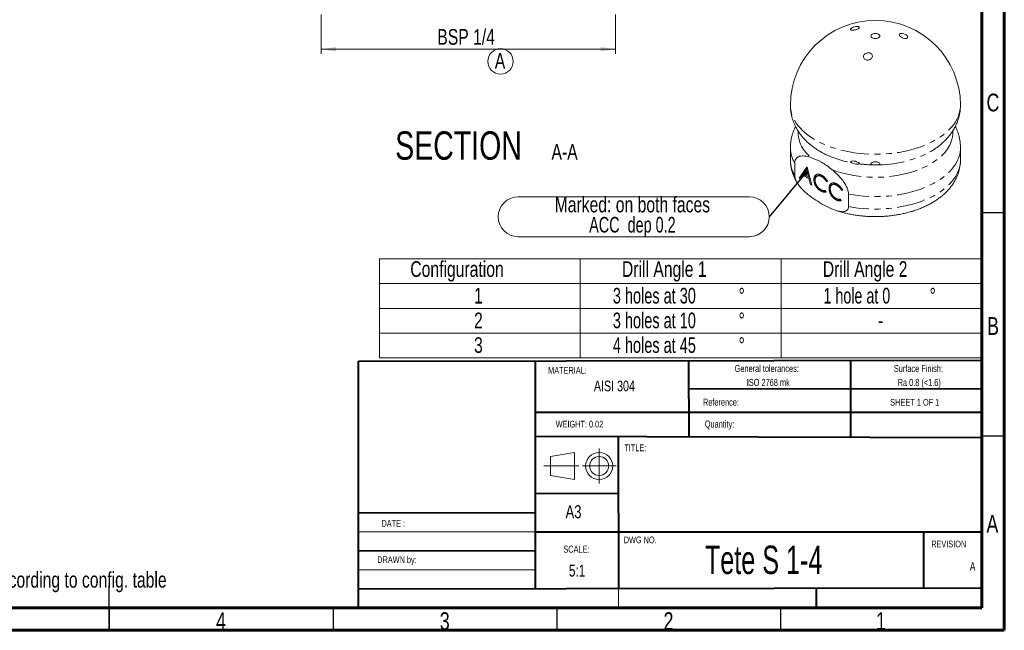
# Model space of a CAD drawing. Header units: millimetres. Extents: x 15 to 415, y 5 to 292.
# Tile 5 of 6: x 195 to 415, y 5 to 142. Entities that reach past the tile are written whole.
import ezdxf

# ---------------------------------------------------------------- set-up
doc = ezdxf.new("R2010")
doc.units = ezdxf.units.MM
doc.header["$PDSIZE"] = -1
doc.linetypes.add('CENTERX2', pattern=[20.32, 12.7, -2.54, 2.54, -2.54])
doc.linetypes.add('PHANTOM', pattern=[12.7, 6.35, -1.27, 1.27, -1.27, 1.27, -1.27])
doc.styles.add('SLDTEXTSTYLE0', font='TXT', dxfattribs={"width": 0.75})
doc.styles.add('SLDTEXTSTYLE1', font='TXT', dxfattribs={"width": 0.6875})
doc.styles.add('SLDTEXTSTYLE2', font='TXT', dxfattribs={"width": 0.662197})
doc.styles.add('SLDTEXTSTYLE3', font='TXT', dxfattribs={"width": 0.692308})
doc.styles.add('SLDTEXTSTYLE4', font='TXT', dxfattribs={"width": 0.681818})
doc.dimstyles.new('SLDDIMSTYLE8', dxfattribs={"dimtxt": 0.18, "dimasz": 1.016, "dimexe": 0, "dimexo": 0.0625, "dimgap": 0, "dimtad": 0, "dimtih": 1, "dimtoh": 1, "dimdec": 0, "dimrnd": 1e-09, "dimzin": 0, "dimdsep": 46, "dimtxsty": 'Standard', "dimblk1": 'DOT', "dimblk2": 'DOT', "dimsah": 1, "dimcen": 0.09, "dimadec": 0, "dimazin": 0, "dimtfac": 1.016, "dimtdec": 0, "dimtofl": 0, "dimtmove": 0, "dimatfit": 3, "dimldrblk": 'DOT', "dimfxl": 0, "dimfrac": 2, "dimtolj": 1, "dimtzin": 0, "dimarcsym": 0})
doc.dimstyles.new('SLDDIMSTYLE9', dxfattribs={"dimtxt": 3.5, "dimasz": 3.302, "dimexe": 0, "dimexo": 0.0625, "dimgap": 0.875, "dimtad": 1, "dimdec": 6, "dimlfac": 0.2, "dimrnd": 1e-09, "dimzin": 12, "dimdsep": 46, "dimtxsty": 'SLDTEXTSTYLE0', "dimsah": 1, "dimcen": 0.09, "dimadec": 0, "dimazin": 3, "dimtfac": 1, "dimtofl": 0, "dimtmove": 0, "dimatfit": 3, "dimfxl": 0, "dimfrac": 2, "dimtolj": 1, "dimtzin": 12, "dimarcsym": 0})

# ---------------------------------------------------------------- blocks, each defined once
blk = doc.blocks.new('SW_NOTE_0')
at = {"color": 0, "linetype": 'Continuous', "lineweight": 0, "char_height": 3.5, "attachment_point": 1, "style": 'SLDTEXTSTYLE0'}
for s, insert in [('Note:', (0, 4.51)), ('* Holes will drilled according to config. table', (0, -0.01))]:
    blk.add_mtext(s, dxfattribs=dict(at, insert=insert))
blk = doc.blocks.new('SW_NOTE_1')
at = {"color": 0, "linetype": 'Continuous', "lineweight": 0, "attachment_point": 2, "style": 'SLDTEXTSTYLE0'}
for s, insert, char_height in [('SCALE:', (3.4, 2.05), 1.587), ('5:1', (3.55, -2.23), 2.646)]:
    blk.add_mtext(s, dxfattribs=dict(at, insert=insert, char_height=char_height))
blk = doc.blocks.new('SW_NOTE_2')
at = {"color": 0, "linetype": 'Continuous', "lineweight": 0, "char_height": 1.5875, "attachment_point": 2, "style": 'SLDTEXTSTYLE0'}
for s, insert in [('Surface Finish:', (7.07, 2.05)), ('Ra 0.8 (<1.6)', (7.26, -1.07))]:
    blk.add_mtext(s, dxfattribs=dict(at, insert=insert))
blk = doc.blocks.new('SW_NOTE_3')
at = {"color": 0, "linetype": 'Continuous', "lineweight": 0, "char_height": 1.5875, "attachment_point": 2, "style": 'SLDTEXTSTYLE0'}
for s, insert in [('General tolerances:', (10.1, 2.05)), ('ISO 2768 mk', (10.44, -1.07))]:
    blk.add_mtext(s, dxfattribs=dict(at, insert=insert))
blk = doc.blocks.new('SW_TABLEANNOTATION_0')
at = {"color": 0, "linetype": 'Continuous', "lineweight": 0}
for p, q in [((0, 0), (0, -22.1)), ((134.64, 0), (0, 0)), ((44.88, 0), (44.88, -22.1)), ((89.76, 0), (89.76, -22.1)), ((134.64, -22.1), (134.64, 0)), ((0, -5.53), (134.64, -5.53)), ((0, -11.05), (134.64, -11.05)), ((0, -16.58), (134.64, -16.58)), ((0, -22.1), (134.64, -22.1))]:
    blk.add_line(p, q, dxfattribs=at)
at = {"color": 0, "linetype": 'Continuous', "lineweight": 0, "char_height": 3.5, "attachment_point": 1}
for s, insert, style in [('Configuration', (6.9, -0.51), 'SLDTEXTSTYLE0'), ('Drill Angle 1', (54.19, -0.51), 'SLDTEXTSTYLE0'), ('Drill Angle 2', (99.07, -0.51), 'SLDTEXTSTYLE0'), ('1', (21.15, -6.47), 'SLDTEXTSTYLE0'), ('3 holes at 30', (52.16, -6.47), 'SLDTEXTSTYLE3'), ('%%d', (80.25, -6.47), 'SLDTEXTSTYLE0'), ('1 hole at 0', (99.24, -6.47), 'SLDTEXTSTYLE4'), ('%%d', (122.93, -6.47), 'SLDTEXTSTYLE0'), ('2', (21.15, -12), 'SLDTEXTSTYLE0'), ('3 holes at 10', (52.16, -12), 'SLDTEXTSTYLE3'), ('%%d', (80.25, -12), 'SLDTEXTSTYLE0'), ('-', (111.42, -12), 'SLDTEXTSTYLE0'), ('3', (21.15, -17.52), 'SLDTEXTSTYLE0'), ('4 holes at 45', (52.16, -17.52), 'SLDTEXTSTYLE3'), ('%%d', (80.25, -17.52), 'SLDTEXTSTYLE0')]:
    blk.add_mtext(s, dxfattribs=dict(at, insert=insert, style=style))
blk = doc.blocks.new('SW_NOTE_8')
at = {"color": 0, "linetype": 'Continuous', "lineweight": 0}
for p, q in [((-56.13, 4.45), (-4.45, 4.45)), ((-4.45, -4.45), (-56.13, -4.45))]:
    blk.add_line(p, q, dxfattribs=at)
for centre, start, end in [((-56.13, 0), 90, 270), ((-4.45, 0), 270, 90)]:
    blk.add_arc(centre, 4.45, start, end, dxfattribs=at)
at = {"color": 0, "linetype": 'Continuous', "lineweight": 0, "char_height": 3.5, "attachment_point": 2}
for s, insert, style in [('Marked: on both faces', (-30.6, 4.49), 'SLDTEXTSTYLE0'), ('ACC  dep 0.2', (-30.59, -0.03), 'SLDTEXTSTYLE1')]:
    blk.add_mtext(s, dxfattribs=dict(at, insert=insert, style=style))
blk = doc.blocks.new('_DOT')
at = {"color": 0, "linetype": 'ByBlock', "lineweight": -2}
blk.add_line((-0.5, 0), (-1, 0), dxfattribs=at)
at = {"color": 0, "linetype": 'ByBlock', "const_width": 0.5}
blk.add_lwpolyline([(-0.25, 0, 1), (0.25, 0, 1)], format="xyb", close=True, dxfattribs=at)
blk = doc.blocks.new('_D_15')
at = {"color": 7, "linetype": 'Continuous', "lineweight": 0}
for p, q in [((262.34, 142.76), (262.34, 134)), ((328.12, 142.76), (328.12, 134)), ((328.12, 135), (262.34, 135))]:
    blk.add_line(p, q, dxfattribs=at)
for points in [[(262.34, 135), (265.64, 134.49), (265.64, 135.5)], [(328.12, 135), (324.82, 135.5), (324.82, 134.49)]]:
    blk.add_solid(points, dxfattribs=at)
at = {"color": 7, "linetype": 'Continuous', "lineweight": 0, "insert": (288.29, 139.51), "char_height": 3.5, "attachment_point": 1, "style": 'SLDTEXTSTYLE0'}
blk.add_mtext('BSP 1/4', dxfattribs=at)
blk = doc.blocks.new('SW_NOTE_9')
at = {"color": 0, "linetype": 'Continuous', "lineweight": 0, "attachment_point": 2, "style": 'SLDTEXTSTYLE0'}
for s, insert, char_height in [('SECTION', (17.36, 8.19), 6.35), ('A-A', (41.06, 5.35), 3.5)]:
    blk.add_mtext(s, dxfattribs=dict(at, insert=insert, char_height=char_height))
blk = doc.blocks.new('SW_NOTE_10')
at = {"color": 0, "linetype": 'Continuous', "lineweight": 0}
blk.add_circle((1.7, 2.63), 2.84, dxfattribs=at)
at = {"color": 0, "linetype": 'Continuous', "lineweight": 0, "insert": (1.59, 4.51), "char_height": 3.5, "attachment_point": 2, "style": 'SLDTEXTSTYLE0'}
blk.add_mtext('A', dxfattribs=at)

msp = doc.modelspace()

# ---------------------------------------------------------------- linework, layer by layer
at = {"color": 7, "linetype": 'Continuous', "lineweight": 60}
for p, q in [((415, 292), (415, 5)), ((410, 287), (410, 10)), ((410, 10), (20, 10)), ((415, 5), (15, 5))]:
    msp.add_line(p, q, dxfattribs=at)
at = {"color": 7, "linetype": 'Continuous', "lineweight": 15}
for p, q in [((367.1997656, 112.9899782), (367.1997656, 110.2109236)), ((405.1997646, 110.2109236), (405.1997646, 112.9899782)), ((374.0014288, 112.0273765), (373.9057683, 112.0827127)), ((398.567264, 112.1258243), (398.3703947, 112.0115095)), ((368.1789495, 109.514235), (368.1789495, 106.7351804)), ((369.1419463, 106.1792541), (370.8827106, 108.6310213)), ((369.4247899, 106.3425362), (370.9698305, 108.5186384)), ((370.8593244, 107.9957003), (370.1823275, 107.0411003)), ((371.0702193, 108.1174473), (370.8593244, 107.9957003)), ((371.2526905, 106.4231929), (370.8593244, 107.9957003)), ((370.8827106, 108.6310213), (370.9516695, 108.5912122)), ((370.9516695, 108.5912122), (371.962668, 104.5508862)), ((369.4247899, 106.3425362), (369.1419463, 106.1792541)), ((369.4465653, 106.0034013), (369.1419463, 106.1792541)), ((369.6109077, 106.2350927), (369.4247899, 106.3425362)), ((370.02642, 106.8208881), (369.4465653, 106.0034013)), ((370.2951049, 106.9759966), (370.02642, 106.8208881)), ((371.3438363, 106.0603599), (370.02642, 106.8208881)), ((370.1823275, 107.0411003), (371.2526905, 106.4231929)), ((371.4636881, 106.5449993), (371.2526905, 106.4231929)), ((371.5301573, 106.2793633), (371.2668502, 106.4313673)), ((371.5545232, 106.1819868), (371.3438363, 106.0603599)), ((371.6814354, 104.7132383), (371.3438363, 106.0603599)), ((372.7348203, 105.9896993), (372.4519768, 105.8264172)), ((372.742118, 105.8810079), (372.7348203, 105.9896993)), ((373.4225856, 106.7643991), (373.139742, 106.601117)), ((374.45928, 106.6330837), (374.2095309, 106.4889067)), ((371.8916744, 104.8346067), (371.6814354, 104.7132383)), ((371.962668, 104.5508862), (371.6814354, 104.7132383)), ((373.1651274, 104.3547544), (372.9688692, 104.241457)), ((374.2591133, 103.4631075), (373.9762697, 103.2998254)), ((374.2591133, 103.4631075), (374.1819355, 103.5137509)), ((375.4837727, 105.5095613), (375.3038797, 105.325354)), ((376.1120107, 104.0400887), (375.8291672, 103.8768066)), ((376.1193084, 103.9313974), (376.1120107, 104.0400887)), ((376.799776, 104.8147886), (376.5169325, 104.6515065)), ((377.8364704, 104.6834732), (377.5867214, 104.5392961)), ((378.8609629, 103.5599509), (378.6810699, 103.3757436)), ((375.0106542, 103.4117524), (375.1767554, 103.0423482)), ((376.5423177, 102.405144), (376.3460596, 102.2918466)), ((377.6363035, 101.513497), (377.35346, 101.3502149)), ((377.6363035, 101.513497), (377.5591257, 101.5641404)), ((378.3878444, 101.462142), (378.5539458, 101.0927377)), ((380.1789488, 99.8077282), (380.1789488, 102.5867828))]:
    msp.add_line(p, q, dxfattribs=at)
at = {"color": 7, "linetype": 'Continuous', "lineweight": 30}
for p, q in [((410, 98.5), (415, 98.5)), ((410, 48.5), (415, 48.5)), ((215, 4.999), (215, 15.001)), ((215, 10), (215, 5)), ((265, 10), (265, 5)), ((315, 10), (315, 5)), ((365, 10), (365, 5))]:
    msp.add_line(p, q, dxfattribs=at)
at = {"color": 7, "linetype": 'Continuous', "lineweight": 40}
for p, q in [((270.6583549, 65.2052449), (409.9081122, 65.4367258)), ((270.6583549, 10), (270.6583549, 65.2052449)), ((310.1692937, 65.2674459), (310.1692937, 14.2698236)), ((344.5415345, 48.2618225), (344.5131646, 65.328017)), ((380.7367746, 48.1703448), (380.7081526, 65.3881855)), ((409.9187097, 59.0617346), (344.5237621, 58.9530258)), ((409.9790083, 53.7062512), (310.1692937, 53.7062512)), ((409.9355122, 48.0965497), (310.1692937, 48.3486928)), ((328.7364842, 48.3017672), (328.7930038, 14.3018142)), ((328.7578182, 35.5729759), (310.1692937, 35.5422709)), ((310.1692937, 31.2705015), (270.6583549, 31.2388663)), ((295, 31.25), (295, 31.258356)), ((310.1692937, 27.0202272), (409.7666795, 27.0202272)), ((397, 14.25), (397, 27)), ((310.1692937, 22.7914052), (270.6583549, 22.7273395)), ((409.9928087, 14.4571331), (270.6583549, 14.2269766)), ((373, 10), (373, 14.25))]:
    msp.add_line(p, q, dxfattribs=at)
at = {"color": 7, "linetype": 'Continuous', "lineweight": 0}
for p, q in [((328.7364842, 48.3017672), (328.8000688, 10.0518201)), ((313.5847867, 43.8868054), (318.9356006, 44.7915078)), ((318.9356006, 44.7915078), (318.9356006, 38.7382507)), ((313.5847867, 43.8868054), (313.5847867, 39.6429531)), ((313.5847867, 39.6429531), (318.9356006, 38.7382507)), ((310.1692937, 27.0202272), (270.6583549, 27.0202272)), ((270.6583549, 18.4986307), (310.1692937, 18.4986307)), ((270.6583549, 14.2269766), (409.9928087, 14.4571331))]:
    msp.add_line(p, q, dxfattribs=at)
at = {"color": 7, "linetype": 'CENTERX2', "lineweight": 0}
for p, q in [((324.4687583, 37.8419055), (324.4687583, 45.687853)), ((319.8943985, 41.7648792), (312.1308112, 41.7648792)), ((320.7070026, 41.7648792), (328.2305139, 41.7648792))]:
    msp.add_line(p, q, dxfattribs=at)
at = {"color": 7, "linetype": 'Continuous', "lineweight": 15, "flags": 128}
msp.add_lwpolyline([(386.9068719, 138.3600113), (387.0657905, 138.2404511), (387.1656909, 138.1012203), (387.1997651, 137.9518072), (387.1656909, 137.8023942), (387.0657905, 137.6631634), (386.9068719, 137.5436032), (386.699765, 137.4518614), (386.4585841, 137.3941901), (386.1997651, 137.3745195), (385.940946, 137.3941901), (385.6997651, 137.4518614), (385.4926583, 137.5436032), (385.3337397, 137.6631634), (385.2338392, 137.8023942), (385.1997651, 137.9518072), (385.2338392, 138.1012203), (385.3337397, 138.2404511), (385.4926583, 138.3600113), (385.6997651, 138.4517531), (385.940946, 138.5094244), (386.1997651, 138.5290949), (386.4585841, 138.5094244), (386.699765, 138.4517531), (386.9068719, 138.3600113)], dxfattribs=at)
at = {"color": 1, "linetype": 'PHANTOM', "lineweight": 0, "flags": 128}
for points in [[(405.1997646, 122.4590352), (405.1809928, 121.9715759), (405.0976342, 121.3232954), (404.9478963, 120.6790041), (404.732304, 120.0409649), (404.4516165, 119.4114192), (404.1068184, 118.792579), (403.6991208, 118.1866171), (403.2299562, 117.5956622), (402.7009731, 117.0217897), (402.1140288, 116.4670161), (401.471184, 115.9332898), (400.7746995, 115.4224848), (400.0270188, 114.9363963), (399.2307696, 114.4767315), (398.3887486, 114.0451046), (397.5039124, 113.6430327), (396.5793712, 113.2719262), (395.618371, 112.9330905), (394.6242869, 112.6277151), (393.6006121, 112.3568721), (392.5509415, 112.1215133), (391.4789628, 111.9224656), (390.3884394, 111.7604282), (389.2832035, 111.6359694), (388.1671372, 111.5495275), (387.0441607, 111.5014056), (385.9182175, 111.4917733), (384.7932635, 111.5206628), (383.6732498, 111.5879745), (382.5621114, 111.6934708), (381.4637494, 111.8367822), (380.3820235, 112.0174042), (379.3207323, 112.2347027), (378.2836034, 112.4879142), (377.2742809, 112.7761498), (376.2963097, 113.0983974), (375.3531243, 113.4535243), (374.4480385, 113.8402834), (373.5842318, 114.2573168), (372.7647367, 114.7031583), (371.9924328, 115.1762428), (371.2700314, 115.6749078), (370.6000724, 116.1974027), (369.984908, 116.741892), (369.4266984, 117.3064628), (368.9274054, 117.8891323), (368.4887828, 118.4878541), (368.11237, 119.1005244), (367.7994895, 119.7249915), (367.55124, 120.3590624), (367.3684952, 121.000509), (367.2518953, 121.6470791), (367.2018518, 122.2965012), (367.1997656, 122.4590352)], [(403.4901139, 116.6927871), (403.491919, 116.6620767), (403.4929213, 116.0338942), (403.4255146, 115.4069173), (403.2899677, 114.7836268), (403.086814, 114.1664879), (402.8168595, 113.5579428), (402.4811707, 112.9603976), (402.0810749, 112.3762177), (401.6181573, 111.8077118), (401.0942463, 111.2571308), (400.5114165, 110.7266514), (399.8719727, 110.2183724), (399.1784447, 109.7343045), (398.4335741, 109.2763634), (397.6403109, 108.8463588), (396.8017898, 108.4459935), (395.9213293, 108.0768505), (395.0024126, 107.74039), (394.0486749, 107.4379426), (393.0638871, 107.170706), (392.0519482, 106.9397356), (391.0168575, 106.7459466), (389.9627121, 106.5901052), (388.8936803, 106.472827), (387.8139927, 106.3945775), (386.7279191, 106.3556645), (385.6397573, 106.3562431), (384.5538095, 106.3963107), (383.474374, 106.4757087), (382.4057183, 106.5941232), (381.3520714, 106.7510858), (380.3176021, 106.9459752), (379.3064004, 107.1780208), (378.3224677, 107.4463043), (377.3696957, 107.749765), (376.4518538, 108.0872018)], [(405.1997646, 112.9894665), (405.1868611, 112.58581), (405.1109276, 111.9305446), (404.9671983, 111.2790772), (404.7561894, 110.6337426), (404.4786557, 109.9968554), (404.1355929, 109.3706989), (403.7282324, 108.7575168), (403.2580333, 108.1595078), (402.7266807, 107.5788158), (402.1360799, 107.0175229), (401.4883485, 106.4776408), (400.7858087, 105.9611047), (400.0309788, 105.4697669), (399.2265647, 105.0053885), (398.3754503, 104.5696345), (397.4806867, 104.1640669), (396.5454822, 103.7901395), (395.5731889, 103.4491929), (394.5672918, 103.1424496), (393.5313977, 102.8710094), (392.4692201, 102.6358452), (391.3845676, 102.4377993), (390.2813271, 102.2775825), (389.1634537, 102.1557697), (388.0349567, 102.0727965), (386.8998809, 102.028961), (385.7622953, 102.0244195), (384.626277, 102.0591891), (383.4958999, 102.133145), (382.3752171, 102.2460223), (381.268244, 102.3974161), (380.1789488, 102.5867828)], [(405.1997646, 110.2109236), (405.1868611, 109.8067554), (405.1109276, 109.15149), (404.9671983, 108.5000226), (404.7561894, 107.854688), (404.4786557, 107.2178008), (404.1355929, 106.5916443), (403.7282324, 105.9784622), (403.2580333, 105.3804532), (402.7266807, 104.7997612), (402.1360799, 104.2384683), (401.4883485, 103.6985862), (400.7858087, 103.1820501), (400.0309788, 102.6907123), (399.2265647, 102.2263339), (398.3754503, 101.7905799), (397.4806867, 101.3850123), (396.5454822, 101.0110849), (395.5731889, 100.6701383), (394.5672918, 100.363395), (393.5313977, 100.0919548), (392.4692201, 99.8567906), (391.3845676, 99.6587447), (390.2813271, 99.4985279), (389.1634537, 99.3767151), (388.0349567, 99.2937419), (386.8998809, 99.2499064), (385.7622953, 99.2453649), (384.626277, 99.2801345), (383.4958999, 99.3540904), (382.3752171, 99.4669677), (381.268244, 99.6183615), (380.1789488, 99.8077282)]]:
    msp.add_lwpolyline(points, dxfattribs=at)
at = {"color": 7, "linetype": 'Continuous', "lineweight": 0}
for radius in [3.0266286, 2.1219262]:
    msp.add_circle((324.4687583, 41.7648792), radius, dxfattribs=at)
at = {"color": 7, "linetype": 'Continuous', "lineweight": 15}
msp.add_arc((386.1997651, 122.4590357), 19, 0, 180, dxfattribs=at)
at = {"color": 1, "linetype": 'PHANTOM', "lineweight": 0}
for centre, radius, start, end in [((376.133789, 116.5698521), 7.2245967, 178.87917711, 234.183754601), ((374.0922031, 113.055902), 6.8927479, 180.543744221, 210.918956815), ((374.0916997, 110.2766274), 6.892203, 180.506702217, 210.919537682), ((384.6140377, 131.1946104), 21.9091379, 241.027361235, 260.241829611), ((386.7264115, 134.0084008), 24.8886635, 269.106750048, 297.894362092), ((386.1872126, 138.671023), 29.5485302, 262.937315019, 269.755502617)]:
    msp.add_arc(centre, radius, start, end, dxfattribs=at)
at = {"color": 7, "linetype": 'Continuous', "lineweight": 15}
for points, knots in [([(381.3957478, 139.9678159), (381.648743, 140.0462), (381.9171856, 140.0894942), (382.3451434, 140.0876244), (382.5034506, 140.041728), (382.6174117, 139.8860108), (382.5735741, 139.7760392), (382.2984479, 139.5524705), (382.0709541, 139.442333), (381.5706107, 139.2879439), (381.2995043, 139.2442341), (380.8715065, 139.2462831), (380.7132874, 139.2913132), (380.5981417, 139.4477384), (380.6433587, 139.5573075), (380.9170147, 139.7792665), (381.1427525, 139.8894318), (381.3957478, 139.9678159)], [0, 0, 0, 0, 0.125, 0.125, 0.25, 0.25, 0.375, 0.375, 0.5, 0.5, 0.625, 0.625, 0.75, 0.75, 0.875, 0.875, 1, 1, 1, 1]), ([(392.5130301, 138.4723563), (392.7641223, 138.3914535), (393.0067962, 138.2597038), (393.3465394, 137.9651985), (393.4400164, 137.8034142), (393.4167035, 137.5490237), (393.3021106, 137.4566696), (392.9302555, 137.3922154), (392.6799203, 137.4205971), (392.1838929, 137.5798333), (391.9382669, 137.7119248), (391.5984113, 138.0053871), (391.5041335, 138.1662359), (391.5275383, 138.424055), (391.6439882, 138.5158617), (392.0119223, 138.5803291), (392.261938, 138.553259), (392.5130301, 138.4723563)], [0, 0, 0, 0, 0.125, 0.125, 0.25, 0.25, 0.375, 0.375, 0.5, 0.5, 0.625, 0.625, 0.75, 0.75, 0.875, 0.875, 1, 1, 1, 1]), ([(384.5575126, 134.2236158), (384.8226948, 134.2303121), (385.078106, 134.1452626), (385.4304722, 133.8465179), (385.5259297, 133.633144), (385.5044705, 133.2030563), (385.3901747, 132.98758), (385.0056993, 132.6685124), (384.7429123, 132.5724131), (384.2192078, 132.5587679), (383.9612366, 132.6433352), (383.6080391, 132.9426056), (383.5122003, 133.1546189), (383.5336166, 133.5890012), (383.6499989, 133.8042332), (384.0297025, 134.1190407), (384.2923303, 134.2169194), (384.5575126, 134.2236158)], [0, 0, 0, 0, 0.125, 0.125, 0.25, 0.25, 0.375, 0.375, 0.5, 0.5, 0.625, 0.625, 0.75, 0.75, 0.875, 0.875, 1, 1, 1, 1]), ([(367.2017465, 122.461089), (367.2010902, 122.4425448), (367.1912587, 122.1647442), (367.2278403, 121.6276737), (367.3153889, 120.8557466), (367.4672582, 120.0929908), (367.6742034, 119.3417474), (367.9375624, 118.603797), (368.2560125, 117.8807762), (368.6291691, 117.1741391), (369.0566191, 116.4852537), (369.5381599, 115.8154655), (370.0736114, 115.1662353), (370.6626652, 114.5391701), (371.3048515, 113.9363348), (371.998496, 113.3593551), (372.743737, 112.8128627), (373.4152131, 112.3672819), (373.8517047, 112.1195286), (374.0103959, 112.0294553)], [0, 0, 0, 0, 0.0043063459, 0.0645110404, 0.1245731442, 0.1846393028, 0.2448806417, 0.3054687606, 0.3665745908, 0.4283651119, 0.49099857, 0.5546164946, 0.6193331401, 0.6852223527, 0.7523042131, 0.8205346, 0.8898021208, 0.9599363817, 1, 1, 1, 1]), ([(398.36198, 112.0079217), (398.6348621, 112.1688188), (399.1918134, 112.4972091), (399.9823462, 113.0433042), (400.7404403, 113.631597), (401.4465291, 114.2558221), (402.0974488, 114.9116088), (402.6896089, 115.5955709), (403.2207147, 116.3038319), (403.689301, 117.0326853), (404.094681, 117.7786), (404.4366509, 118.538248), (404.715596, 119.3084864), (404.931268, 120.0862741), (405.0867161, 120.8687344), (405.1735569, 121.6527703), (405.2091399, 122.1846108), (405.1991829, 122.4530569), (405.1988913, 122.4609186)], [0, 0, 0, 0, 0.0696267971, 0.1421080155, 0.2141875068, 0.2855981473, 0.356085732, 0.4254442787, 0.4935410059, 0.5603243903, 0.6258170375, 0.6900987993, 0.7532896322, 0.8155333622, 0.8769870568, 0.9378137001, 0.9981787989, 1, 1, 1, 1]), ([(368.3479873, 117.7267748), (368.2389477, 117.5023461), (368.0103548, 117.0318492), (367.7333847, 116.2885593), (367.5045712, 115.5124904), (367.3379412, 114.7305841), (367.2377379, 113.9466149), (367.1945645, 113.3655634), (367.2032941, 113.0476406), (367.2048561, 112.9907523)], [0, 0, 0, 0, 0.1522418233, 0.3191628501, 0.483513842, 0.6457033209, 0.8061585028, 0.9653145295, 1, 1, 1, 1]), ([(405.194674, 112.9892042), (405.1932297, 113.192067), (405.1899412, 113.6539608), (405.1146331, 114.3715434), (404.9820231, 115.1371439), (404.7911313, 115.8921604), (404.5420372, 116.6331375), (404.2952454, 117.2445549), (404.1128285, 117.5986993), (404.0505346, 117.7196366)], [0, 0, 0, 0, 0.1237217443, 0.281699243, 0.4395580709, 0.5977474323, 0.7567185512, 0.9169214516, 1, 1, 1, 1]), ([(367.206544, 110.2176092), (367.204643, 110.1325826), (367.1972969, 109.80401), (367.2456507, 109.2327304), (367.3510482, 108.5090074), (367.5182574, 107.7939447), (367.7416776, 107.0893896), (368.021204, 106.396274), (368.3597573, 105.7180155), (368.6663025, 105.1828387), (368.8766656, 104.8838604), (368.938114, 104.796527)], [0, 0, 0, 0, 0.0443456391, 0.1713671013, 0.2982693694, 0.4254665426, 0.5533859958, 0.6824357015, 0.812990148, 0.9453732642, 1, 1, 1, 1]), ([(371.9060452, 110.7114422), (371.4914747, 110.8618259), (371.0774846, 110.9819072), (370.4744182, 111.0894347), (370.2769918, 111.1130208), (369.8911449, 111.1294959), (369.7018041, 111.1221906), (369.3430974, 111.0684583), (369.172957, 111.0223403), (368.8567597, 110.8797781), (368.7092866, 110.7816585), (368.4610648, 110.5260999), (368.3576117, 110.3652763), (368.2169273, 109.983401), (368.1789498, 109.7619566), (368.1789498, 109.5142356)], [0, 0, 0, 0, 0.25, 0.25, 0.375, 0.375, 0.5, 0.5, 0.625, 0.625, 0.75, 0.75, 0.875, 0.875, 1, 1, 1, 1]), ([(376.4518544, 108.0872025), (376.0760239, 108.3847962), (375.6996066, 108.6779852), (374.9416801, 109.2261484), (374.5582043, 109.4809776), (373.4061781, 110.1452372), (372.6548207, 110.4398271), (371.9060452, 110.7114422)], [0, 0, 0, 0, 0.25, 0.25, 0.5, 0.5, 1, 1, 1, 1]), ([(377.2122437, 98.9962934), (377.2798495, 98.9718093), (377.6603125, 98.8340208), (378.3800513, 98.6184359), (379.3684074, 98.3518616), (380.3781018, 98.125487), (381.4031244, 97.9355886), (382.4413604, 97.7832967), (383.4897045, 97.6684075), (384.5453462, 97.591049), (385.6054136, 97.551235), (386.6670643, 97.5489867), (387.727408, 97.5843017), (388.7835637, 97.6571562), (389.8326675, 97.7675031), (390.8719244, 97.9152925), (391.8985616, 98.1004672), (392.9098152, 98.3229805), (393.9029268, 98.582785), (394.8751213, 98.8798458), (395.8235777, 99.2141341), (396.7454015, 99.5856029), (397.6375663, 99.9941671), (398.4968681, 100.4396415), (399.3197749, 100.9215983), (400.1024139, 101.4392303), (400.8406903, 101.9912313), (401.5304895, 102.5757582), (402.1678693, 103.1903992), (402.7492615, 103.8321807), (403.2717154, 104.4977055), (403.7330595, 105.1833535), (404.1319254, 105.8854889), (404.4677188, 106.600617), (404.7402533, 107.3254621), (404.9503932, 108.0569851), (405.0968687, 108.7923774), (405.1846268, 109.5069675), (405.1932188, 109.9763614), (405.197295, 110.1990545)], [0, 0, 0, 0, 0.0061133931, 0.0344041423, 0.062628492, 0.0907867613, 0.1188837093, 0.1469272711, 0.1749273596, 0.202895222, 0.2308429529, 0.2587831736, 0.2867288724, 0.3146890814, 0.3426767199, 0.370705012, 0.3987868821, 0.4269347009, 0.4551599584, 0.4834724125, 0.5118791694, 0.5403832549, 0.5689815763, 0.5976624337, 0.6264025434, 0.6551533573, 0.6838487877, 0.7124125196, 0.7407571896, 0.768793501, 0.7964418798, 0.8236436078, 0.8503679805, 0.8766142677, 0.9024087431, 0.9277991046, 0.9528484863, 0.9776300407, 1, 1, 1, 1]), ([(380.1789498, 102.5867831), (380.1789498, 102.8312938), (380.1405533, 103.1023884), (379.9989496, 103.6482969), (379.8948378, 103.9293055), (379.6465243, 104.4704988), (379.4996648, 104.7376451), (379.1807619, 105.2488805), (379.0098242, 105.4919891), (378.4712629, 106.193273), (378.0776285, 106.6230359), (377.2793873, 107.4017288), (376.8694214, 107.7565605), (376.4518544, 108.0872025)], [0, 0, 0, 0, 0.125, 0.125, 0.25, 0.25, 0.375, 0.375, 0.5, 0.5, 0.75, 0.75, 1, 1, 1, 1]), ([(380.9006572, 109.6024563), (380.7828848, 109.6484347), (380.7037136, 109.6985042), (380.6371426, 109.8000071), (380.6497088, 109.8508413), (380.7583856, 109.9376237), (380.855258, 109.9740166), (381.1198237, 110.0100087), (381.2892522, 110.0080223), (381.6446293, 109.9533225), (381.8312133, 109.9003989), (382.1551471, 109.7734106), (382.2939447, 109.7006531), (382.5042167, 109.5633711), (382.5743206, 109.4998212), (382.62991, 109.4008822), (382.6150444, 109.3651626), (382.5540676, 109.3467005)], [0, 0, 0, 0, 0.125, 0.125, 0.25, 0.25, 0.375, 0.375, 0.5, 0.5, 0.625, 0.625, 0.75, 0.75, 0.875, 0.875, 1, 1, 1, 1]), ([(382.5540676, 109.3467005), (382.4964692, 109.3292613), (382.3975554, 109.3051864), (382.1397972, 109.2794801), (381.9788258, 109.279926), (381.6410426, 109.3319683), (381.4670702, 109.3829375), (381.151847, 109.4978315), (381.0127187, 109.5587074), (380.9006572, 109.6024563)], [0, 0, 0, 0, 0.25, 0.25, 0.5, 0.5, 0.75, 0.75, 1, 1, 1, 1]), ([(386.0611212, 109.1227621), (385.8088356, 109.1301457), (385.5757694, 109.1575624), (385.2616865, 109.2594741), (385.183874, 109.3361187), (385.2214394, 109.5099717), (385.3355593, 109.6076452), (385.6966219, 109.7565447), (385.9451827, 109.805961), (386.4524406, 109.806192), (386.7018133, 109.7569173), (387.0642057, 109.6076272), (387.1779945, 109.5100424), (387.2157012, 109.3362843), (387.1377048, 109.2595071), (386.8246792, 109.1577825), (386.5907495, 109.1301473), (386.3384089, 109.1227621)], [0, 0, 0, 0, 0.125, 0.125, 0.25, 0.25, 0.375, 0.375, 0.5, 0.5, 0.625, 0.625, 0.75, 0.75, 0.875, 0.875, 1, 1, 1, 1]), ([(368.1789498, 106.7351808), (368.1789498, 106.5666888), (368.2052973, 106.3805627), (368.3023631, 106.0043114), (368.3734566, 105.8109051), (368.6272883, 105.2500751), (368.8528533, 104.8915832), (369.3372962, 104.2372102), (369.6024661, 103.9325885), (370.1447541, 103.3692238), (370.4222495, 103.109825), (371.2670717, 102.3749077), (371.8482632, 101.9408153), (373.0089082, 101.1453156), (373.5914231, 100.7821558), (374.7597269, 100.1074897), (375.3437494, 99.7970807), (376.5053905, 99.2516487), (377.0875185, 99.013978), (377.9354136, 98.7724432), (378.2139073, 98.711228), (378.7580893, 98.6485107), (379.0218219, 98.6470569), (379.5083484, 98.7431922), (379.7311629, 98.8398843), (379.9867354, 99.1109313), (380.056035, 99.220165), (380.153083, 99.4853848), (380.1789498, 99.6387934), (380.1789498, 99.8077283)], [0, 0, 0, 0, 0.03125, 0.03125, 0.0625, 0.0625, 0.125, 0.125, 0.1875, 0.1875, 0.25, 0.25, 0.375, 0.375, 0.5, 0.5, 0.625, 0.625, 0.75, 0.75, 0.8125, 0.8125, 0.875, 0.875, 0.9375, 0.9375, 0.96875, 0.96875, 1, 1, 1, 1]), ([(372.4519775, 105.8264175), (372.4522766, 105.8604174), (372.4528714, 105.9280293), (372.4590666, 106.0254419), (372.4691237, 106.1188016), (372.4837277, 106.2073495), (372.5015144, 106.2921676), (372.523768, 106.3722407), (372.5502502, 106.4480045), (372.5809112, 106.5193945), (372.6149454, 106.5873234), (372.653599, 106.6500332), (372.6953869, 106.7095658), (372.7424376, 106.7630842), (372.7929951, 106.813188), (372.8472478, 106.859446), (372.9065593, 106.8998207), (372.9683381, 106.9374223), (373.0336374, 106.9694414), (373.1011833, 106.9962145), (373.1710362, 107.0167902), (373.2423393, 107.032835), (373.3160348, 107.0418623), (373.3914272, 107.0458191), (373.4688995, 107.044039), (373.5483395, 107.0367874), (373.6297076, 107.0241186), (373.713117, 107.0047372), (373.7985206, 106.9805131), (373.8857383, 106.9508777), (373.9749782, 106.9154695), (374.0662645, 106.8734816), (374.1594705, 106.8270334), (374.2223131, 106.7914131), (374.2539052, 106.7735062)], [0, 0, 0, 0, 0.0319388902, 0.0635135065, 0.0945842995, 0.1252311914, 0.1554905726, 0.1854841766, 0.2153003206, 0.2452294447, 0.2750674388, 0.3049833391, 0.3349575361, 0.3652968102, 0.3958493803, 0.4269852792, 0.4584506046, 0.4904906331, 0.5225524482, 0.5544044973, 0.5858194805, 0.6170002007, 0.6480829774, 0.678785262, 0.7096659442, 0.7408018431, 0.7717886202, 0.8031182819, 0.8347253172, 0.8668842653, 0.8991998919, 0.9321764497, 0.965903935, 1, 1, 1, 1]), ([(372.9688699, 104.2414575), (372.9479177, 104.2738778), (372.9063908, 104.3381342), (372.8475012, 104.435872), (372.7927724, 104.5339961), (372.7423893, 104.6326903), (372.6954917, 104.7313071), (372.6536889, 104.8301364), (372.6146586, 104.9289187), (372.5811607, 105.0278734), (372.5498627, 105.1273392), (372.5238443, 105.2267248), (372.5014178, 105.3265349), (372.483669, 105.4263681), (372.4691307, 105.526678), (372.4590263, 105.6270637), (372.4528623, 105.7274675), (372.4522742, 105.7932273), (372.4519775, 105.8264175)], [0, 0, 0, 0, 0.06446489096, 0.12776847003, 0.19006373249, 0.25156893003, 0.31279220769, 0.37300916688, 0.43294369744, 0.49339041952, 0.55349862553, 0.61457682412, 0.67597013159, 0.73834367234, 0.80199142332, 0.86653883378, 0.93263957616, 1, 1, 1, 1]), ([(374.2095316, 106.4889068), (374.1763329, 106.5074005), (374.1104125, 106.544122), (374.0124141, 106.5901937), (373.9163101, 106.6275336), (373.821784, 106.6570725), (373.7288457, 106.6788522), (373.6373549, 106.6929847), (373.5478465, 106.6977926), (373.4603488, 106.6953806), (373.3757639, 106.6857109), (373.2962048, 106.6669789), (373.2206582, 106.6418203), (373.1499355, 106.6088254), (373.0844885, 106.5669981), (373.0230372, 106.5190258), (372.9673329, 106.461845), (372.9158357, 106.3985602), (372.8698445, 106.3287139), (372.8300989, 106.2528148), (372.7964029, 106.1716553), (372.7688559, 106.0850442), (372.7471556, 105.9932643), (372.7314484, 105.8961909), (372.7223724, 105.7933295), (372.7212042, 105.721336), (372.7206176, 105.6851837)], [0, 0, 0, 0, 0.04328370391, 0.0859454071, 0.12819271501, 0.17017308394, 0.21231172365, 0.25453008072, 0.29710890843, 0.34035885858, 0.3832682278, 0.42556534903, 0.46712371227, 0.50863873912, 0.54974598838, 0.59099180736, 0.63222774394, 0.67394516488, 0.71558761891, 0.75639884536, 0.79691020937, 0.83730319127, 0.87750738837, 0.91795498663, 0.95880031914, 1, 1, 1, 1]), ([(372.7206176, 105.6851837), (372.7210455, 105.6526007), (372.7218907, 105.5882554), (372.7295867, 105.4895452), (372.7403972, 105.3915445), (372.7576938, 105.2929432), (372.7783486, 105.1944867), (372.804911, 105.0958227), (372.8355289, 104.9973123), (372.8707941, 104.8992682), (372.9113207, 104.8021087), (372.9546082, 104.7059184), (373.0036633, 104.6120866), (373.0561181, 104.5195661), (373.112845, 104.4286349), (373.1745523, 104.340061), (373.2391952, 104.2520463), (373.3089231, 104.167702), (373.3810868, 104.0844823), (373.4570289, 104.0066342), (373.5349489, 103.9314617), (373.6157763, 103.8608565), (373.6989394, 103.7930031), (373.7849685, 103.7308381), (373.8731923, 103.6710225), (373.9328788, 103.6355866), (373.9630782, 103.6176572)], [0, 0, 0, 0, 0.0437620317, 0.086421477, 0.128091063, 0.169031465, 0.2092901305, 0.2495196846, 0.2891132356, 0.3286673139, 0.3681138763, 0.40730593, 0.4463144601, 0.4852026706, 0.5248258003, 0.5647581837, 0.6053152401, 0.6468628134, 0.6889253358, 0.731281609, 0.7740656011, 0.817339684, 0.8616438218, 0.9067180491, 0.9528022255, 1, 1, 1, 1]), ([(372.7348203, 105.9896993), (372.749431, 106.1796882), (372.7786425, 106.5595385), (372.9476183, 106.8949437), (373.1056456, 106.9832024), (373.1407145, 107.0027886)], [0, 0, 0, 0, 0.437761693, 0.8752296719, 1, 1, 1, 1]), ([(374.3365915, 106.7169703), (374.2465097, 106.7590834), (374.0139872, 106.8677871), (373.6933771, 106.8823748), (373.5096305, 106.78966), (373.4302432, 106.7496027)], [0, 0, 0, 0, 0.2642633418, 0.6821267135, 1, 1, 1, 1]), ([(375.3038804, 105.3253543), (375.2637191, 105.3909242), (375.1849399, 105.519544), (375.0580608, 105.7013338), (374.9270186, 105.8689124), (374.7916241, 106.0221418), (374.652112, 106.1615803), (374.5083877, 106.2857868), (374.3603529, 106.3972375), (374.2601822, 106.4581213), (374.2095316, 106.4889068)], [0, 0, 0, 0, 0.1339387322, 0.2627297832, 0.3881958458, 0.511066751, 0.6320772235, 0.7533917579, 0.8753041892, 1, 1, 1, 1]), ([(374.2539052, 106.7735062), (374.3111362, 106.7391336), (374.4231797, 106.671841), (374.5873451, 106.5527791), (374.7436495, 106.4236086), (374.8682811, 106.3047825), (374.9650369, 106.2031879), (375.0381905, 106.1218758), (375.111166, 106.0334335), (375.1851603, 105.9402626), (375.2594419, 105.8413179), (375.3341186, 105.7360762), (375.4093237, 105.6252068), (375.4587333, 105.5484572), (375.4837733, 105.5095618)], [0, 0, 0, 0, 0.1268900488, 0.2484179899, 0.3664248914, 0.4811096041, 0.538575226, 0.5982753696, 0.659770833, 0.7231829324, 0.7888472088, 0.8565163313, 0.9272848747, 1, 1, 1, 1]), ([(373.9762704, 103.2998258), (373.9258553, 103.3298524), (373.8271902, 103.3886161), (373.6829996, 103.4901046), (373.5458393, 103.595968), (373.4160515, 103.7111227), (373.2928252, 103.8319964), (373.1774808, 103.9618153), (373.0682086, 104.0969217), (373.0019423, 104.1933378), (372.9688699, 104.2414575)], [0, 0, 0, 0, 0.14061710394, 0.27519496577, 0.40429799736, 0.5283510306, 0.64971707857, 0.76798074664, 0.88420286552, 1, 1, 1, 1]), ([(373.9630782, 103.6176572), (374.0094973, 103.5920532), (374.1020177, 103.5410204), (374.2393879, 103.4810111), (374.3743518, 103.4342064), (374.5068282, 103.4017547), (374.6370778, 103.3824944), (374.7646866, 103.3782296), (374.8904177, 103.3860611), (374.9702951, 103.403129), (375.0106549, 103.4117528)], [0, 0, 0, 0, 0.12416913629, 0.24748883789, 0.36967964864, 0.49206692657, 0.61594202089, 0.74107487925, 0.86917264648, 1, 1, 1, 1]), ([(375.1124032, 103.1854682), (375.0151432, 103.1909058), (374.832144, 103.2011368), (374.5402611, 103.3101235), (374.352839, 103.4121075), (374.2591133, 103.4631075)], [0, 0, 0, 0, 0.361877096, 0.6808884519, 1, 1, 1, 1]), ([(375.8291678, 103.876807), (375.8294669, 103.9108069), (375.8300617, 103.9784189), (375.8362569, 104.0758314), (375.846314, 104.1691911), (375.8609181, 104.257739), (375.8787047, 104.3425571), (375.9009583, 104.4226302), (375.9274405, 104.498394), (375.9581015, 104.569784), (375.9921357, 104.637713), (376.0307893, 104.7004228), (376.0725772, 104.7599553), (376.119628, 104.8134737), (376.1701855, 104.8635775), (376.2244381, 104.9098355), (376.2837497, 104.9502102), (376.3455284, 104.9878118), (376.4108278, 105.0198309), (376.4783736, 105.046604), (376.5482265, 105.0671797), (376.6195296, 105.0832245), (376.6932251, 105.0922518), (376.7686176, 105.0962086), (376.8460898, 105.0944286), (376.9255299, 105.0871769), (377.0068979, 105.0745081), (377.0903074, 105.0551267), (377.175711, 105.0309026), (377.2629286, 105.0012672), (377.3521685, 104.9658591), (377.4434548, 104.9238711), (377.5366609, 104.8774229), (377.5995035, 104.8418026), (377.6310955, 104.8238957)], [0, 0, 0, 0, 0.0319388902, 0.0635135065, 0.0945842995, 0.1252311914, 0.1554905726, 0.1854841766, 0.2153003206, 0.2452294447, 0.2750674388, 0.3049833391, 0.3349575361, 0.3652968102, 0.3958493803, 0.4269852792, 0.4584506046, 0.4904906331, 0.5225524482, 0.5544044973, 0.5858194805, 0.6170002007, 0.6480829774, 0.678785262, 0.7096659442, 0.7408018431, 0.7717886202, 0.8031182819, 0.8347253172, 0.8668842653, 0.8991998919, 0.9321764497, 0.965903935, 1, 1, 1, 1]), ([(376.3460602, 102.2918471), (376.3251081, 102.3242673), (376.2835812, 102.3885237), (376.2246916, 102.4862615), (376.1699627, 102.5843856), (376.1195796, 102.6830798), (376.0726821, 102.7816966), (376.0308792, 102.880526), (375.9918489, 102.9793082), (375.9583511, 103.0782629), (375.927053, 103.1777288), (375.9010346, 103.2771143), (375.8786081, 103.3769244), (375.8608594, 103.4767576), (375.8463211, 103.5770675), (375.8362167, 103.6774533), (375.8300526, 103.777857), (375.8294646, 103.8436168), (375.8291678, 103.876807)], [0, 0, 0, 0, 0.06446489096, 0.12776847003, 0.19006373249, 0.25156893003, 0.31279220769, 0.37300916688, 0.43294369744, 0.49339041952, 0.55349862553, 0.61457682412, 0.67597013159, 0.73834367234, 0.80199142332, 0.86653883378, 0.93263957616, 1, 1, 1, 1]), ([(377.5867219, 104.5392963), (377.5535232, 104.55779), (377.4876029, 104.5945115), (377.3896044, 104.6405832), (377.2935004, 104.6779231), (377.1989743, 104.707462), (377.1060361, 104.7292417), (377.0145453, 104.7433742), (376.9250369, 104.7481821), (376.8375392, 104.7457701), (376.7529542, 104.7361004), (376.6733951, 104.7173684), (376.5978485, 104.6922098), (376.5271258, 104.6592149), (376.4616789, 104.6173876), (376.4002275, 104.5694153), (376.3445232, 104.5122345), (376.293026, 104.4489497), (376.2470348, 104.3791034), (376.2072892, 104.3032043), (376.1735933, 104.2220448), (376.1460462, 104.1354337), (376.1243459, 104.0436539), (376.1086388, 103.9465804), (376.0995628, 103.843719), (376.0983946, 103.7717255), (376.0978079, 103.7355733)], [0, 0, 0, 0, 0.0432837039, 0.0859454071, 0.128192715, 0.1701730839, 0.2123117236, 0.2545300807, 0.2971089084, 0.3403588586, 0.3832682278, 0.425565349, 0.4671237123, 0.5086387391, 0.5497459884, 0.5909918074, 0.6322277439, 0.6739451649, 0.7155876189, 0.7563988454, 0.7969102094, 0.8373031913, 0.8775073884, 0.9179549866, 0.9588003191, 1, 1, 1, 1]), ([(376.0978079, 103.7355733), (376.0982359, 103.7029902), (376.099081, 103.6386449), (376.106777, 103.5399347), (376.1175875, 103.441934), (376.1348842, 103.3433327), (376.155539, 103.2448762), (376.1821013, 103.1462122), (376.2127193, 103.0477018), (376.2479845, 102.9496578), (376.288511, 102.8524982), (376.3317985, 102.756308), (376.3808537, 102.6624762), (376.4333084, 102.5699556), (376.4900354, 102.4790244), (376.5517427, 102.3904505), (376.6163856, 102.3024358), (376.6861134, 102.2180915), (376.7582772, 102.1348718), (376.8342192, 102.0570237), (376.9121392, 101.9818512), (376.9929666, 101.911246), (377.0761297, 101.8433926), (377.1621588, 101.7812276), (377.2503826, 101.721412), (377.3100691, 101.6859762), (377.3402686, 101.6680467)], [0, 0, 0, 0, 0.0437620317, 0.086421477, 0.128091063, 0.169031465, 0.2092901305, 0.2495196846, 0.2891132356, 0.3286673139, 0.3681138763, 0.40730593, 0.4463144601, 0.4852026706, 0.5248258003, 0.5647581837, 0.6053152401, 0.6468628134, 0.6889253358, 0.731281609, 0.7740656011, 0.817339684, 0.8616438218, 0.9067180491, 0.9528022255, 1, 1, 1, 1]), ([(376.1120107, 104.0400887), (376.1266213, 104.2300777), (376.1558328, 104.6099281), (376.3248085, 104.9453332), (376.4828358, 105.033592), (376.5179048, 105.0531781)], [0, 0, 0, 0, 0.4377616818, 0.8752296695, 1, 1, 1, 1]), ([(377.7137819, 104.7673598), (377.6237002, 104.8094728), (377.3911777, 104.9181765), (377.0705675, 104.9327643), (376.8868209, 104.8400495), (376.8074336, 104.7999922)], [0, 0, 0, 0, 0.264263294, 0.6821266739, 1, 1, 1, 1]), ([(378.6810707, 103.3757438), (378.6409094, 103.4413138), (378.5621303, 103.5699335), (378.4352511, 103.7517233), (378.3042089, 103.9193019), (378.1688144, 104.0725313), (378.0293024, 104.2119698), (377.8855781, 104.3361763), (377.7375432, 104.447627), (377.6373725, 104.5085108), (377.5867219, 104.5392963)], [0, 0, 0, 0, 0.13393873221, 0.26272978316, 0.38819584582, 0.51106675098, 0.63207722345, 0.7533917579, 0.87530418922, 1, 1, 1, 1]), ([(377.6310955, 104.8238957), (377.6883265, 104.7895231), (377.80037, 104.7222305), (377.9645354, 104.6031686), (378.1208398, 104.4739982), (378.2454714, 104.355172), (378.3422272, 104.2535774), (378.4153808, 104.1722653), (378.4883563, 104.083823), (378.5623506, 103.9906521), (378.6366322, 103.8917074), (378.7113089, 103.7864657), (378.786514, 103.6755963), (378.8359237, 103.5988467), (378.8609637, 103.5599513)], [0, 0, 0, 0, 0.1268900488, 0.2484179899, 0.3664248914, 0.4811096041, 0.538575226, 0.5982753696, 0.659770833, 0.7231829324, 0.7888472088, 0.8565163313, 0.9272848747, 1, 1, 1, 1]), ([(375.176756, 103.0423486), (375.1478939, 103.0382345), (375.0914463, 103.0301883), (375.0068571, 103.0235037), (374.9261334, 103.0185562), (374.8483284, 103.0175561), (374.7736743, 103.019628), (374.7016766, 103.0261538), (374.6332983, 103.0346529), (374.5449866, 103.0520144), (374.4314906, 103.0850088), (374.2886464, 103.1390444), (374.1356691, 103.210798), (374.0304686, 103.2695549), (373.9762704, 103.2998258)], [0, 0, 0, 0, 0.07976561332, 0.15600310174, 0.22818108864, 0.2961171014, 0.36092177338, 0.42205237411, 0.47934258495, 0.5331608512, 0.64004837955, 0.75327506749, 0.87288995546, 1, 1, 1, 1]), ([(377.3534607, 101.3502153), (377.3030456, 101.3802419), (377.2043806, 101.4390056), (377.06019, 101.5404941), (376.9230296, 101.6463575), (376.7932419, 101.7615122), (376.6700155, 101.8823859), (376.5546712, 102.0122048), (376.445399, 102.1473112), (376.3791327, 102.2437273), (376.3460602, 102.2918471)], [0, 0, 0, 0, 0.1406171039, 0.2751949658, 0.4042979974, 0.5283510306, 0.6497170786, 0.7679807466, 0.8842028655, 1, 1, 1, 1]), ([(377.3402686, 101.6680467), (377.3866876, 101.6424427), (377.4792081, 101.5914099), (377.6165783, 101.5314006), (377.7515421, 101.4845959), (377.8840185, 101.4521442), (378.0142681, 101.4328839), (378.141877, 101.4286191), (378.267608, 101.4364507), (378.3474855, 101.4535185), (378.3878452, 101.4621424)], [0, 0, 0, 0, 0.1241691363, 0.2474888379, 0.3696796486, 0.4920669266, 0.6159420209, 0.7410748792, 0.8691726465, 1, 1, 1, 1]), ([(378.5539464, 101.0927381), (378.5250843, 101.088624), (378.4686367, 101.0805778), (378.3840474, 101.0738932), (378.3033238, 101.0689457), (378.2255187, 101.0679456), (378.1508646, 101.0700175), (378.0788669, 101.0765434), (378.0104887, 101.0850424), (377.922177, 101.1024039), (377.8086809, 101.1353983), (377.6658368, 101.189434), (377.5128595, 101.2611875), (377.4076589, 101.3199444), (377.3534607, 101.3502153)], [0, 0, 0, 0, 0.0797656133, 0.1560031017, 0.2281810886, 0.2961171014, 0.3609217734, 0.4220523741, 0.479342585, 0.5331608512, 0.6400483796, 0.7532750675, 0.8728899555, 1, 1, 1, 1]), ([(378.4895935, 101.2358578), (378.3923335, 101.2412953), (378.2093343, 101.2515263), (377.9174514, 101.360513), (377.7300293, 101.462497), (377.6363035, 101.513497)], [0, 0, 0, 0, 0.36187702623, 0.68088837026, 1, 1, 1, 1])]:
    msp.add_open_spline(points, degree=3, knots=knots, dxfattribs=at)
msp.add_open_spline([(386.3384089, 109.1227621), (386.2459797, 109.120057), (386.1535505, 109.120057), (386.0611212, 109.1227621)], degree=3, dxfattribs=at)
at = {"color": 7, "linetype": 'Continuous', "lineweight": 0}
msp.add_point((324.4687583, 41.7648792), dxfattribs=at)
msp.add_point((324.4687583, 41.7648792), dxfattribs=at)

# ---------------------------------------------------------------- block references
for name, p in [('SW_NOTE_10', (300.7243626, 129.6451341)), ('SW_NOTE_9', (275.677563, 108.4391391)), ('SW_NOTE_8', (362.4855491, 97.5144509)), ('SW_TABLEANNOTATION_0', (275.3616556, 88.0834062)), ('SW_NOTE_3', (351.8140955, 62.3192264)), ('SW_NOTE_2', (388.7308855, 62.3192266)), ('SW_NOTE_0', (160.3078254, 18.0636023)), ('SW_NOTE_1', (315.9919813, 21.9066116))]:
    msp.add_blockref(name, p, dxfattribs=at)

# ---------------------------------------------------------------- texts
for s, insert, char_height, attachment_point, style in [('C', (412.4586589, 125.0601544), 3.96875, 2, 'SLDTEXTSTYLE0'), ('B', (412.4706018, 75.0601544), 3.96875, 2, 'SLDTEXTSTYLE0'), ('MATERIAL:', (313.071375, 63.919272), 1.5, 1, 'SLDTEXTSTYLE0'), ('AISI 304', (327.8691581, 60.8600838), 2.38125, 2, 'SLDTEXTSTYLE0'), ('Reference:', (351.679185, 56.8312188), 1.5875, 2, 'SLDTEXTSTYLE0'), ('SHEET 1 OF 1', (389.4854737, 56.7691893), 1.5, 1, 'SLDTEXTSTYLE1'), ('WEIGHT: 0.02', (314.7537194, 51.8774759), 1.4986, 1, 'SLDTEXTSTYLE0'), ('Quantity:', (351.3625754, 51.9409213), 1.5875, 2, 'SLDTEXTSTYLE0'), ('TITLE:', (330.0901606, 46.5761792), 1.5, 1, 'SLDTEXTSTYLE0'), ('A3', (316.9465027, 32.9948099), 2.91041667, 1, 'SLDTEXTSTYLE0'), ('A', (412.3396881, 30.8101544), 3.96875, 2, 'SLDTEXTSTYLE0'), ('DATE :', (275.8227525, 29.6809731), 1.5, 1, 'SLDTEXTSTYLE0'), ('DWG NO.', (329.9530022, 25.9860563), 1.5, 1, 'SLDTEXTSTYLE0'), ('REVISION', (398.6745697, 25.0598066), 1.5, 1, 'SLDTEXTSTYLE0'), ('Tete S 1-4', (361.2278688, 23.9396055), 6.35, 2, 'SLDTEXTSTYLE2'), ('DRAWN by:', (274.876061, 21.5536707), 1.5, 1, 'SLDTEXTSTYLE0'), ('A', (407.9282345, 20.2456288), 1.905, 2, 'SLDTEXTSTYLE0'), ('4', (239.9600369, 9.0601544), 3.96875, 2, 'SLDTEXTSTYLE0'), ('3', (289.9600369, 9.0601544), 3.96875, 2, 'SLDTEXTSTYLE0'), ('2', (339.9600369, 9.0601544), 3.96875, 2, 'SLDTEXTSTYLE0'), ('1', (387.4600369, 9.0601544), 3.96875, 2, 'SLDTEXTSTYLE0')]:
    msp.add_mtext(s, dxfattribs=dict(at, insert=insert, char_height=char_height, attachment_point=attachment_point, style=style))

# ---------------------------------------------------------------- dimensions: what is measured, and where the dimension line sits
dim = msp.add_linear_dim(base=(262.3378036, 134.995077), p1=(328.1228036, 143.76273), p2=(262.3378036, 143.76273), dimstyle='SLDDIMSTYLE9', dxfattribs=at)
dim.commit()
dim.dimension.update_dxf_attribs({"geometry": '_D_15', "text_midpoint": (296.4241867, 134.995077), "dimtype": 160})

# ---------------------------------------------------------------- leaders
msp.add_leader([(370.4807771, 107.178979), (362.4855491, 97.5144509)], dimstyle='SLDDIMSTYLE8', dxfattribs=at)

doc.saveas('drawing.dxf')
